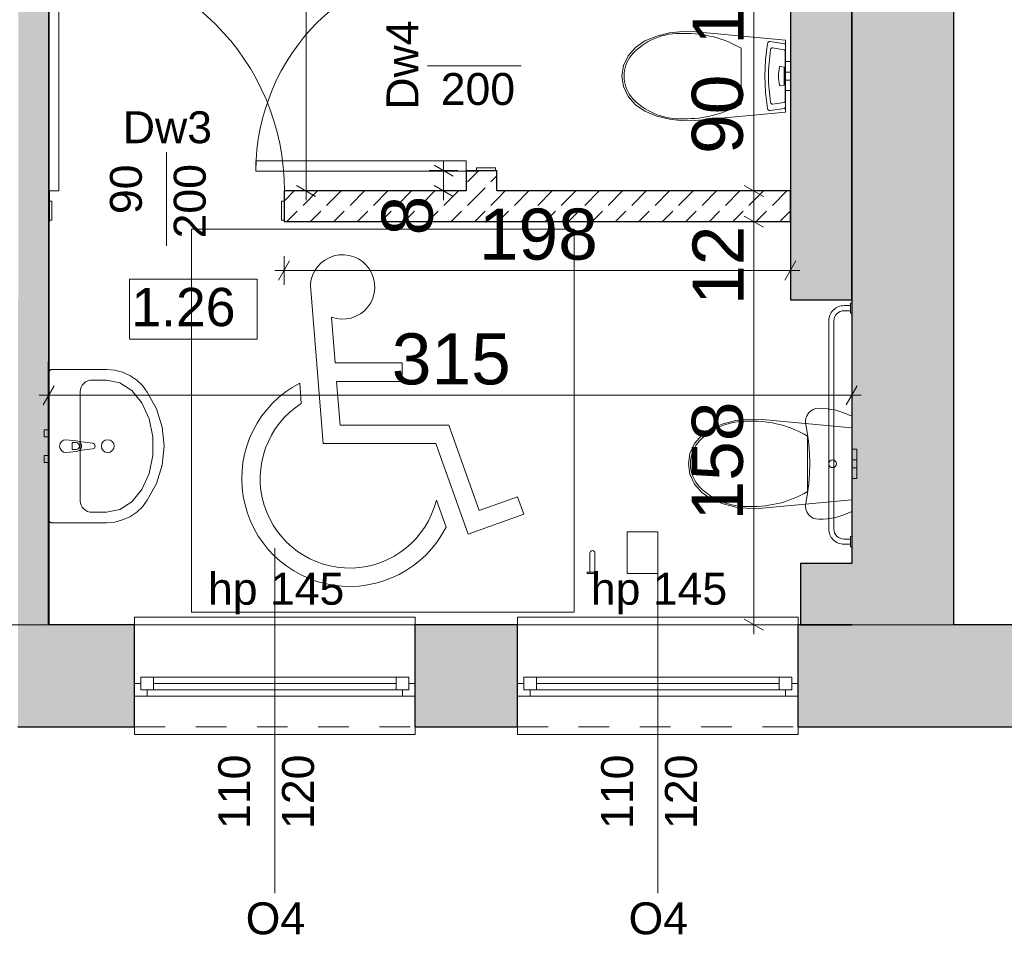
# Model space of a CAD drawing. Header units: centimetres. Extents: x -25572 to 23555, y -2435 to 15405.
# Tile 49 of 134: x 10203 to 10589, y 1562 to 1920. Entities that reach past the tile are written whole.
import ezdxf

# ---------------------------------------------------------------- set-up
doc = ezdxf.new("R2010")
doc.units = ezdxf.units.CM
doc.header["$MEASUREMENT"] = 0
doc.linetypes.add('Przerywana', pattern=[24, 12, -12])
doc.layers.add('Nowe_0', color=7, linetype='Continuous')
doc.layers.add('Nowe_299-A Wymiary Opisy', color=7, linetype='Continuous')
for name, color, linetype, lineweight in [('Nowe_0_Nr_pióra__2', 8, 'Continuous', 13), ('Nowe_0_Nr_pióra__75', 6, 'Continuous', 15), ('Nowe_210-A Pomieszczenia_Nr_pióra__41', 7, 'Continuous', 15), ('Nowe_220-A Ściany_Nr_pióra__169', 7, 'Continuous', 5), ('Nowe_220-A Ściany_Nr_pióra__19', 255, 'Continuous', 0), ('Nowe_220-A Ściany_Nr_pióra__20', 1, 'Continuous', 13), ('Nowe_220-A Ściany_Nr_pióra__23', 7, 'Continuous', 15), ('Nowe_220-A Ściany_Nr_pióra__27', 7, 'Continuous', 25), ('Nowe_220-A Ściany_Nr_pióra__3', 7, 'Continuous', 13), ('Nowe_220-A Ściany_Nr_pióra__7', 7, 'Continuous', 13), ('Nowe_299-A Wymiary Opisy_Nr_pióra__161', 7, 'Continuous', 5), ('Nowe_299-A Wymiary Opisy_Nr_pióra__41', 7, 'Continuous', 15), ('Nowe_450-K Stropy_Nr_pióra__20', 1, 'Continuous', 13), ('Nowe_450-K Stropy_Nr_pióra__21', 7, 'Continuous', 25), ('Nowe_450-K Stropy_Nr_pióra__89', 7, 'Continuous', 13)]:
    doc.layers.add(name, color=color, linetype=linetype, lineweight=lineweight)
doc.layers.add('Nowe_220-A Ściany_Nr_pióra__45', color=7, linetype='Continuous', lineweight=15, true_color=0x40a5ff)
doc.styles.add('STYL_AUTOMATYCZNY_11', font='arial.ttf')
doc.styles.add('STYL_AUTOMATYCZNY_6', font='arial.ttf')
doc.dimstyles.new('STYL_AUTOMATYCZNY__1', dxfattribs={"dimtxt": 20, "dimasz": 5.7, "dimexe": 0.18, "dimexo": 0.0625, "dimgap": 0, "dimtad": 1, "dimtih": 1, "dimtoh": 1, "dimdec": 0, "dimzin": 0, "dimdsep": 46, "dimtxsty": 'STYL_AUTOMATYCZNY_11', "dimblk": 'ARROWHEAD_2', "dimblk1": 'ARROWHEAD_2', "dimblk2": 'ARROWHEAD_2', "dimcen": 0.09, "dimse1": 1, "dimse2": 1, "dimclrd": 7, "dimclre": 7, "dimclrt": 7, "dimadec": 1, "dimazin": 0, "dimtfac": 1, "dimtdec": 4, "dimtmove": 0, "dimatfit": 3, "dimfxl": 0, "dimtolj": 1, "dimtzin": 0, "dimarcsym": 0})
doc.dimstyles.new('STYL_AUTOMATYCZNY__2', dxfattribs={"dimtxt": 20, "dimasz": 5.7, "dimexe": 0.18, "dimexo": 0.0625, "dimgap": 0, "dimtad": 1, "dimdec": 0, "dimzin": 0, "dimdsep": 46, "dimtxsty": 'STYL_AUTOMATYCZNY_11', "dimblk": 'ARROWHEAD_2', "dimblk1": 'ARROWHEAD_2', "dimblk2": 'ARROWHEAD_2', "dimcen": 0.09, "dimse1": 1, "dimse2": 1, "dimclrd": 7, "dimclre": 7, "dimclrt": 7, "dimadec": 1, "dimazin": 0, "dimtfac": 1, "dimtdec": 4, "dimtmove": 0, "dimatfit": 3, "dimfxl": 0, "dimtolj": 1, "dimtzin": 0, "dimarcsym": 0})
pattern_1 = [(45, (0, 0), (-9.192388, 9.192388), [9.75, -3.25]), (45, (0, 9.192), (-9.192388, 9.192388), [9.75, -3.25])]

# ---------------------------------------------------------------- blocks, each defined once
blk = doc.blocks.new('Znak osoby niepełnospr 27[2]', base_point=(10270.07, 1688.34))
at = {"layer": 'Nowe_0_Nr_pióra__2', "color": 8, "linetype": 'Continuous', "lineweight": 13, "flags": 128}
for points in [[(10316.69, 1816.27), (10321.65, 1754.31), (10365.81, 1754.31), (10378.5, 1718.85), (10400.32, 1726.66), (10397.88, 1733.46), (10382.87, 1728.08), (10370.89, 1761.53), (10328.32, 1761.53), (10326.94, 1778.69), (10352.6, 1778.69), (10352.6, 1785.92), (10326.37, 1785.92), (10324.93, 1803.86, 3.065684)], [(10369.83, 1721.63), (10366.07, 1732.14, -1.473184), (10313.14, 1770.07), (10312.51, 1778.05, 1.373115)]]:
    blk.add_lwpolyline(points, format="xyb", close=True, dxfattribs=at)
blk = doc.blocks.new('*D4')
at = {"layer": 'Nowe_299-A Wymiary Opisy_Nr_pióra__161', "color": 7, "linetype": 'Continuous', "lineweight": 5}
for p, q in [((10214.16, 1767.63), (10214.16, 1778.88)), ((10528.76, 1767.63), (10528.76, 1778.88)), ((10216.32, 1777), (10211.99, 1769.5)), ((10526.59, 1769.5), (10530.92, 1777)), ((10210.49, 1773.25), (10214.16, 1773.25)), ((10214.16, 1773.25), (10528.76, 1773.25)), ((10528.76, 1773.25), (10532.43, 1773.25))]:
    blk.add_line(p, q, dxfattribs=at)
at = {"layer": 'Nowe_299-A Wymiary Opisy_Nr_pióra__41', "color": 7, "lineweight": 15, "insert": (10348.58, 1777.25), "char_height": 20, "attachment_point": 7, "style": 'STYL_AUTOMATYCZNY_11'}
blk.add_mtext('\\A1;{\\pql;\\fArial|b0|i0|c238|p0;\\W1.000000;315}', dxfattribs=at)
blk = doc.blocks.new('ARROWHEAD_2')
at = {"color": 0, "linetype": 'Continuous', "lineweight": 0}
for p, q in [((0, 0), (-1, 0)), ((-0.378, -0.655), (0.378, 0.655))]:
    blk.add_line(p, q, dxfattribs=at)
blk = doc.blocks.new('*D6')
at = {"layer": 'Nowe_299-A Wymiary Opisy_Nr_pióra__161', "color": 7, "linetype": 'Continuous', "lineweight": 5}
for p, q in [((10496.03, 1841.34), (10484.78, 1841.34)), ((10486.65, 1843.5), (10494.15, 1839.17)), ((10490.4, 1683.34), (10490.4, 1841.34)), ((10496.03, 1683.34), (10484.78, 1683.34)), ((10486.65, 1685.5), (10494.15, 1681.17)), ((10490.4, 1679.67), (10490.4, 1683.34))]:
    blk.add_line(p, q, dxfattribs=at)
at = {"layer": 'Nowe_299-A Wymiary Opisy_Nr_pióra__41', "color": 7, "lineweight": 15, "char_height": 20, "attachment_point": 7, "rotation": 90, "style": 'STYL_AUTOMATYCZNY_11'}
for s, insert in [('\\A1;{\\pql;\\fArial|b0|i0|c238|p0;\\W1.000000;12}', (10486.4, 1808.66)), ('\\A1;{\\pql;\\fArial|b0|i0|c238|p0;\\W1.000000;158}', (10486.4, 1724.2))]:
    blk.add_mtext(s, dxfattribs=dict(at, insert=insert))
blk = doc.blocks.new('*D7')
at = {"layer": 'Nowe_299-A Wymiary Opisy_Nr_pióra__161', "color": 7, "linetype": 'Continuous', "lineweight": 5}
for p, q in [((10486.65, 1855.5), (10494.15, 1851.17)), ((10496.03, 1853.34), (10484.78, 1853.34)), ((10490.4, 1841.34), (10490.4, 1853.34)), ((10496.03, 1841.34), (10484.78, 1841.34)), ((10486.65, 1843.5), (10494.15, 1839.17))]:
    blk.add_line(p, q, dxfattribs=at)
blk = doc.blocks.new('*D8')
at = {"layer": 'Nowe_299-A Wymiary Opisy_Nr_pióra__161', "color": 7, "linetype": 'Continuous', "lineweight": 5}
for p, q in [((10486.65, 1945.5), (10494.15, 1941.17)), ((10496.03, 1943.34), (10484.78, 1943.34)), ((10490.4, 1853.34), (10490.4, 1943.34)), ((10486.65, 1855.5), (10494.15, 1851.17)), ((10496.03, 1853.34), (10484.78, 1853.34))]:
    blk.add_line(p, q, dxfattribs=at)
at = {"layer": 'Nowe_299-A Wymiary Opisy_Nr_pióra__41', "color": 7, "lineweight": 15, "char_height": 20, "attachment_point": 7, "rotation": 90, "style": 'STYL_AUTOMATYCZNY_11'}
for s, insert in [('\\A1;{\\pql;\\fArial|b0|i0|c238|p0;\\W1.000000;12}', (10486.4, 1910.66)), ('\\A1;{\\pql;\\fArial|b0|i0|c238|p0;\\W1.000000;90}', (10486.4, 1867.83))]:
    blk.add_mtext(s, dxfattribs=dict(at, insert=insert))
blk = doc.blocks.new('*D19')
at = {"layer": 'Nowe_299-A Wymiary Opisy_Nr_pióra__161', "color": 7, "linetype": 'Continuous', "lineweight": 5}
for p, q in [((10318.76, 2094.17), (10311.26, 2098.5)), ((10315.01, 2096.34), (10315.01, 2100.01)), ((10320.63, 2096.34), (10309.38, 2096.34)), ((10315.01, 1853.34), (10315.01, 2096.34)), ((10311.26, 1855.5), (10318.76, 1851.17)), ((10320.63, 1853.34), (10309.38, 1853.34)), ((10315.01, 1849.67), (10315.01, 1853.34))]:
    blk.add_line(p, q, dxfattribs=at)
at = {"layer": 'Nowe_299-A Wymiary Opisy_Nr_pióra__41', "color": 7, "lineweight": 15, "insert": (10311.01, 1951.96), "char_height": 20, "attachment_point": 7, "rotation": 90, "style": 'STYL_AUTOMATYCZNY_11'}
blk.add_mtext('\\A1;{\\pql;\\fArial|b0|i0|c238|p0;\\W1.000000;243}', dxfattribs=at)
blk = doc.blocks.new('*D20')
at = {"layer": 'Nowe_299-A Wymiary Opisy_Nr_pióra__161', "color": 7, "linetype": 'Continuous', "lineweight": 5}
for p, q in [((10308.54, 1825.89), (10304.21, 1818.39)), ((10306.38, 1816.52), (10306.38, 1827.77)), ((10502.59, 1818.39), (10506.92, 1825.89)), ((10504.76, 1816.52), (10504.76, 1827.77)), ((10302.71, 1822.14), (10306.38, 1822.14)), ((10306.38, 1822.14), (10504.76, 1822.14)), ((10504.76, 1822.14), (10508.43, 1822.14))]:
    blk.add_line(p, q, dxfattribs=at)
at = {"layer": 'Nowe_299-A Wymiary Opisy_Nr_pióra__41', "color": 7, "lineweight": 15, "insert": (10382.69, 1826.14), "char_height": 20, "attachment_point": 7, "style": 'STYL_AUTOMATYCZNY_11'}
blk.add_mtext('\\A1;{\\pql;\\fArial|b0|i0|c238|p0;\\W1.000000;198}', dxfattribs=at)
blk = doc.blocks.new('*D21')
at = {"layer": 'Nowe_299-A Wymiary Opisy_Nr_pióra__161', "color": 7, "linetype": 'Continuous', "lineweight": 5}
for p, q in [((10216.32, 4984.8), (10211.99, 4977.3)), ((10214.16, 4975.43), (10214.16, 4986.68)), ((10526.59, 4977.3), (10530.92, 4984.8)), ((10528.76, 4975.43), (10528.76, 4986.68)), ((10210.49, 4981.05), (10214.16, 4981.05)), ((10214.16, 4981.05), (10528.76, 4981.05)), ((10528.76, 4981.05), (10532.43, 4981.05))]:
    blk.add_line(p, q, dxfattribs=at)
at = {"layer": 'Nowe_299-A Wymiary Opisy_Nr_pióra__41', "color": 7, "lineweight": 15, "insert": (10348.58, 4985.05), "char_height": 20, "attachment_point": 7, "style": 'STYL_AUTOMATYCZNY_11'}
blk.add_mtext('\\A1;{\\pql;\\fArial|b0|i0|c238|p0;\\W1.000000;315}', dxfattribs=at)
blk = doc.blocks.new('*D22')
at = {"layer": 'Nowe_299-A Wymiary Opisy_Nr_pióra__161', "color": 7, "linetype": 'Continuous', "lineweight": 5}
for p, q in [((10496.03, 1841.34), (10484.78, 1841.34)), ((10486.65, 1843.5), (10494.15, 1839.17)), ((10490.4, 1683.34), (10490.4, 1841.34)), ((10496.03, 1683.34), (10484.78, 1683.34)), ((10486.65, 1685.5), (10494.15, 1681.17)), ((10490.4, 1679.67), (10490.4, 1683.34))]:
    blk.add_line(p, q, dxfattribs=at)
at = {"layer": 'Nowe_299-A Wymiary Opisy_Nr_pióra__41', "color": 7, "lineweight": 15, "char_height": 20, "attachment_point": 7, "rotation": 90, "style": 'STYL_AUTOMATYCZNY_11'}
for s, insert in [('\\A1;{\\pql;\\fArial|b0|i0|c238|p0;\\W1.000000;12}', (10486.4, 1808.66)), ('\\A1;{\\pql;\\fArial|b0|i0|c238|p0;\\W1.000000;158}', (10486.4, 1724.2))]:
    blk.add_mtext(s, dxfattribs=dict(at, insert=insert))
blk = doc.blocks.new('*D23')
at = {"layer": 'Nowe_299-A Wymiary Opisy_Nr_pióra__161', "color": 7, "linetype": 'Continuous', "lineweight": 5}
for p, q in [((10486.65, 1855.5), (10494.15, 1851.17)), ((10496.03, 1853.34), (10484.78, 1853.34)), ((10490.4, 1841.34), (10490.4, 1853.34)), ((10496.03, 1841.34), (10484.78, 1841.34)), ((10486.65, 1843.5), (10494.15, 1839.17))]:
    blk.add_line(p, q, dxfattribs=at)
blk = doc.blocks.new('*D24')
at = {"layer": 'Nowe_299-A Wymiary Opisy_Nr_pióra__161', "color": 7, "linetype": 'Continuous', "lineweight": 5}
for p, q in [((10486.65, 1945.5), (10494.15, 1941.17)), ((10496.03, 1943.34), (10484.78, 1943.34)), ((10490.4, 1853.34), (10490.4, 1943.34)), ((10486.65, 1855.5), (10494.15, 1851.17)), ((10496.03, 1853.34), (10484.78, 1853.34))]:
    blk.add_line(p, q, dxfattribs=at)
at = {"layer": 'Nowe_299-A Wymiary Opisy_Nr_pióra__41', "color": 7, "lineweight": 15, "char_height": 20, "attachment_point": 7, "rotation": 90, "style": 'STYL_AUTOMATYCZNY_11'}
for s, insert in [('\\A1;{\\pql;\\fArial|b0|i0|c238|p0;\\W1.000000;12}', (10486.4, 1910.66)), ('\\A1;{\\pql;\\fArial|b0|i0|c238|p0;\\W1.000000;90}', (10486.4, 1867.83))]:
    blk.add_mtext(s, dxfattribs=dict(at, insert=insert))
blk = doc.blocks.new('*D35')
at = {"layer": 'Nowe_299-A Wymiary Opisy_Nr_pióra__161', "color": 7, "linetype": 'Continuous', "lineweight": 5}
for p, q in [((10318.76, 2094.17), (10311.26, 2098.5)), ((10315.01, 2096.34), (10315.01, 2100.01)), ((10320.63, 2096.34), (10309.38, 2096.34)), ((10315.01, 1853.34), (10315.01, 2096.34)), ((10311.26, 1855.5), (10318.76, 1851.17)), ((10320.63, 1853.34), (10309.38, 1853.34)), ((10315.01, 1849.67), (10315.01, 1853.34))]:
    blk.add_line(p, q, dxfattribs=at)
at = {"layer": 'Nowe_299-A Wymiary Opisy_Nr_pióra__41', "color": 7, "lineweight": 15, "insert": (10311.01, 1951.96), "char_height": 20, "attachment_point": 7, "rotation": 90, "style": 'STYL_AUTOMATYCZNY_11'}
blk.add_mtext('\\A1;{\\pql;\\fArial|b0|i0|c238|p0;\\W1.000000;243}', dxfattribs=at)
blk = doc.blocks.new('*D36')
at = {"layer": 'Nowe_299-A Wymiary Opisy_Nr_pióra__161', "color": 7, "linetype": 'Continuous', "lineweight": 5}
for p, q in [((10308.54, 5033.69), (10304.21, 5026.19)), ((10306.38, 5024.32), (10306.38, 5035.57)), ((10502.59, 5026.19), (10506.92, 5033.69)), ((10504.76, 5024.32), (10504.76, 5035.57)), ((10302.71, 5029.94), (10306.38, 5029.94)), ((10306.38, 5029.94), (10504.76, 5029.94)), ((10504.76, 5029.94), (10508.43, 5029.94))]:
    blk.add_line(p, q, dxfattribs=at)
at = {"layer": 'Nowe_299-A Wymiary Opisy_Nr_pióra__41', "color": 7, "lineweight": 15, "insert": (10382.69, 5033.94), "char_height": 20, "attachment_point": 7, "style": 'STYL_AUTOMATYCZNY_11'}
blk.add_mtext('\\A1;{\\pql;\\fArial|b0|i0|c238|p0;\\W1.000000;198}', dxfattribs=at)
blk = doc.blocks.new('*D49')
at = {"layer": 'Nowe_299-A Wymiary Opisy_Nr_pióra__161', "color": 7, "linetype": 'Continuous', "lineweight": 5}
for p, q in [((10372.64, 1859.17), (10365.14, 1863.5)), ((10368.89, 1861.34), (10368.89, 1865.01)), ((10374.52, 1861.34), (10363.27, 1861.34)), ((10368.89, 1853.34), (10368.89, 1861.34)), ((10365.14, 1855.5), (10372.64, 1851.17)), ((10374.52, 1853.34), (10363.27, 1853.34)), ((10368.89, 1849.67), (10368.89, 1853.34))]:
    blk.add_line(p, q, dxfattribs=at)
at = {"layer": 'Nowe_299-A Wymiary Opisy_Nr_pióra__41', "color": 7, "lineweight": 15, "insert": (10364.89, 1835.92), "char_height": 20, "attachment_point": 7, "rotation": 90, "style": 'STYL_AUTOMATYCZNY_11'}
blk.add_mtext('\\A1;{\\pql;\\fArial|b0|i0|c238|p0;\\W1.000000;8}', dxfattribs=at)

msp = doc.modelspace()

# ---------------------------------------------------------------- hatches: boundary and pattern name
at = {"layer": 'Nowe_220-A Ściany_Nr_pióra__169', "linetype": 'Continuous', "lineweight": 5}
h = msp.add_hatch(dxfattribs=at)
h.set_pattern_fill('Beton', style=0, pattern_type=2)
h.set_pattern_definition(pattern_1)
h.paths.add_polyline_path([(10377.76, 1841.34), (10389.76, 1841.34), (10389.76, 1861.34), (10377.76, 1861.34)])
h = msp.add_hatch(dxfattribs=at)
h.set_pattern_fill('Beton', style=0, pattern_type=2)
h.set_pattern_definition(pattern_1)
h.paths.add_polyline_path([(10377.76, 1853.34), (10306.38, 1853.34), (10306.38, 1841.34), (10377.76, 1841.34)])
h = msp.add_hatch(dxfattribs=at)
h.set_pattern_fill('Beton', style=0, pattern_type=2)
h.set_pattern_definition(pattern_1)
h.paths.add_polyline_path([(10504.76, 1841.34), (10504.76, 1853.34), (10389.76, 1853.34), (10389.76, 1841.34)])
at = {"layer": 'Nowe_220-A Ściany_Nr_pióra__19', "linetype": 'Continuous', "lineweight": 0}
for points in [[(10568.76, 1643.34), (10568.76, 2118.34), (10528.76, 2118.34), (10528.76, 1643.34)], [(10214.16, 1683.34), (10214.38, 2096.34), (10202.38, 2096.34), (10202.16, 1683.34)], [(10528.76, 1810.67), (10528.76, 1997.34), (10504.76, 1997.34), (10504.76, 1810.67)], [(10528.76, 1707.34), (10508.76, 1707.34), (10508.76, 1683.34), (10528.76, 1683.34)], [(10202.16, 1683.34), (10202.16, 1643.34), (10247.79, 1643.34), (10247.79, 1683.34)], [(10357.79, 1683.34), (10357.79, 1643.34), (10397.79, 1643.34), (10397.79, 1683.34)], [(10507.79, 1643.34), (10528.76, 1643.34), (10528.76, 1683.34), (10507.79, 1683.34)], [(10568.76, 1643.34), (11001.38, 1643.34), (11001.38, 1683.34), (10568.76, 1683.34)]]:
    msp.add_hatch(color=255, dxfattribs=at).paths.add_polyline_path(points)

# ---------------------------------------------------------------- linework, layer by layer
at = {"layer": 'Nowe_0_Nr_pióra__75', "color": 6, "linetype": 'Continuous', "lineweight": 15}
for p, q in [((10502.28, 1908.64), (10497.78, 1909.37)), ((10485.46, 1898.34), (10485.46, 1909.23)), ((10502.65, 1888.45), (10502.65, 1908.23)), ((10502.22, 1901.87), (10500.67, 1902.12)), ((10502.34, 1894.97), (10502.34, 1901.7)), ((10502.76, 1904.04), (10502.76, 1902.37)), ((10502.76, 1904.04), (10504.76, 1904.04)), ((10502.76, 1902.37), (10502.76, 1899.94)), ((10504.76, 1904.04), (10504.76, 1902.37)), ((10504.76, 1902.37), (10504.76, 1899.94)), ((10485.46, 1887.44), (10485.46, 1898.34)), ((10502.76, 1899.94), (10502.76, 1899.47)), ((10502.76, 1899.94), (10504.76, 1899.94)), ((10502.76, 1899.47), (10502.76, 1898.34)), ((10502.76, 1898.34), (10502.76, 1897.21)), ((10504.76, 1899.94), (10504.76, 1899.47)), ((10504.76, 1899.47), (10504.76, 1898.34)), ((10504.76, 1898.34), (10504.76, 1897.21)), ((10500.67, 1894.56), (10502.22, 1894.8)), ((10502.76, 1897.21), (10502.76, 1896.74)), ((10502.76, 1896.74), (10504.76, 1896.74)), ((10502.76, 1896.74), (10502.76, 1894.31)), ((10502.76, 1894.31), (10502.76, 1892.64)), ((10504.76, 1897.21), (10504.76, 1896.74)), ((10504.76, 1896.74), (10504.76, 1894.31)), ((10504.76, 1894.31), (10504.76, 1892.64)), ((10502.76, 1892.64), (10504.76, 1892.64)), ((10497.78, 1887.31), (10502.28, 1888.03)), ((10528.26, 1808.41), (10528.26, 1806.41)), ((10231.25, 1779.25), (10236.88, 1779.25)), ((10236.88, 1779.25), (10242.03, 1778.2)), ((10242.03, 1778.2), (10246.76, 1775.13)), ((10226.56, 1774.7), (10226.56, 1731.97)), ((10246.76, 1775.13), (10250.69, 1770.31)), ((10250.69, 1770.31), (10253.5, 1764.1)), ((10253.5, 1764.1), (10254.97, 1757.03)), ((10254.97, 1757.03), (10254.97, 1749.65)), ((10511.46, 1746.41), (10511.46, 1757.3)), ((10224.92, 1754.7), (10223.43, 1754.7)), ((10223.43, 1754.7), (10223.43, 1751.98)), ((10223.43, 1751.98), (10224.92, 1751.98)), ((10528.76, 1752.11), (10528.76, 1750.44)), ((10528.76, 1752.11), (10530.76, 1752.11)), ((10530.76, 1752.11), (10530.76, 1750.44)), ((10254.97, 1749.65), (10253.5, 1742.58)), ((10528.76, 1750.44), (10528.76, 1748.01)), ((10528.76, 1748.01), (10528.76, 1747.54)), ((10528.76, 1748.01), (10530.76, 1748.01)), ((10528.76, 1747.54), (10528.76, 1746.41)), ((10530.76, 1750.44), (10530.76, 1748.01)), ((10530.76, 1748.01), (10530.76, 1747.54)), ((10530.76, 1747.54), (10530.76, 1746.41)), ((10511.46, 1735.52), (10511.46, 1746.41)), ((10528.76, 1746.41), (10528.76, 1745.28)), ((10528.76, 1745.28), (10528.76, 1744.81)), ((10528.76, 1744.81), (10530.76, 1744.81)), ((10528.76, 1744.81), (10528.76, 1742.38)), ((10530.76, 1746.41), (10530.76, 1745.28)), ((10530.76, 1745.28), (10530.76, 1744.81)), ((10530.76, 1744.81), (10530.76, 1742.38)), ((10253.5, 1742.58), (10250.69, 1736.37)), ((10528.76, 1742.38), (10528.76, 1740.71)), ((10528.76, 1740.71), (10530.76, 1740.71)), ((10530.76, 1742.38), (10530.76, 1740.71)), ((10250.69, 1736.37), (10246.76, 1731.54)), ((10242.03, 1728.48), (10236.88, 1727.43)), ((10246.76, 1731.54), (10242.03, 1728.48)), ((10236.88, 1727.43), (10231.25, 1727.43)), ((10528.26, 1716.91), (10528.26, 1714.91)), ((10428.16, 1703.91), (10426.16, 1703.91))]:
    msp.add_line(p, q, dxfattribs=at)
for points in [[(10457.42, 1915.28), (10452.44, 1914.04), (10447.75, 1912.14), (10444.03, 1909.58), (10441.18, 1906.27), (10439.38, 1902.44), (10438.76, 1898.34), (10439.38, 1894.23), (10441.18, 1890.4), (10444.03, 1887.1), (10447.75, 1884.54), (10452.44, 1882.64), (10457.42, 1881.4), (10462.55, 1880.85), (10467.72, 1881), (10502.76, 1884.24), (10502.76, 1912.44), (10467.72, 1915.67), (10462.55, 1915.83)], [(10495.36, 1907.92), (10495.03, 1904.74), (10494.83, 1901.54), (10494.76, 1898.34), (10494.83, 1895.13), (10495.03, 1891.94), (10495.36, 1888.76), (10495.82, 1885.6), (10495.94, 1885.25), (10496.16, 1884.97), (10496.45, 1884.82), (10496.77, 1884.8), (10502.39, 1885.7), (10502.54, 1885.75), (10502.65, 1885.87), (10502.73, 1886.02), (10502.76, 1886.19), (10502.76, 1910.48), (10502.73, 1910.66), (10502.65, 1910.81), (10502.54, 1910.92), (10502.39, 1910.98), (10496.77, 1911.88), (10496.45, 1911.86), (10496.16, 1911.7), (10495.94, 1911.43), (10495.82, 1911.08)], [(10236.88, 1723.34), (10215.31, 1723.34), (10215.15, 1723.35), (10214.99, 1723.39), (10214.84, 1723.46), (10214.71, 1723.55), (10214.59, 1723.66), (10214.5, 1723.79), (10214.43, 1723.94), (10214.39, 1724.09), (10214.38, 1724.25), (10214.38, 1753.34), (10214.38, 1782.43), (10214.39, 1782.59), (10214.43, 1782.74), (10214.5, 1782.88), (10214.59, 1783.01), (10214.71, 1783.13), (10214.84, 1783.22), (10214.99, 1783.28), (10215.15, 1783.32), (10215.31, 1783.34), (10236.88, 1783.34), (10240.05, 1783.07), (10243.13, 1782.28), (10246.03, 1780.99), (10248.65, 1779.23), (10250.93, 1777.06), (10252.79, 1774.55), (10256.4, 1767.94), (10258.62, 1760.78), (10259.38, 1753.34), (10258.62, 1745.89), (10256.4, 1738.73), (10252.79, 1732.13), (10250.93, 1729.61), (10248.65, 1727.45), (10246.03, 1725.69), (10243.13, 1724.4), (10240.05, 1723.6)], [(10528.76, 1765.09), (10527.25, 1765.8), (10525.71, 1766.42), (10524.13, 1766.95), (10522.52, 1767.38), (10520.89, 1767.72), (10519.24, 1767.96), (10517.58, 1768.11), (10515.91, 1768.16), (10514.76, 1768.03), (10513.66, 1767.65), (10512.67, 1767.04), (10511.84, 1766.23), (10511.21, 1765.26), (10510.81, 1764.17), (10510.66, 1763.02), (10510.76, 1761.86), (10511.44, 1758.03), (10511.93, 1754.17), (10512.22, 1750.3), (10512.32, 1746.41), (10512.22, 1742.52), (10511.93, 1738.65), (10511.44, 1734.79), (10510.76, 1730.96), (10510.66, 1729.8), (10510.81, 1728.65), (10511.21, 1727.56), (10511.84, 1726.59), (10512.67, 1725.78), (10513.66, 1725.17), (10514.76, 1724.79), (10515.91, 1724.66), (10517.58, 1724.71), (10519.24, 1724.85), (10520.89, 1725.1), (10522.52, 1725.44), (10524.13, 1725.87), (10525.71, 1726.4), (10527.25, 1727.02), (10528.76, 1727.73)], [(10483.42, 1763.35), (10478.44, 1762.11), (10473.75, 1760.21), (10470.03, 1757.65), (10467.18, 1754.35), (10465.38, 1750.51), (10464.76, 1746.41), (10465.38, 1742.3), (10467.18, 1738.47), (10470.03, 1735.17), (10473.75, 1732.61), (10478.44, 1730.71), (10483.42, 1729.47), (10488.55, 1728.92), (10493.72, 1729.07), (10528.76, 1732.31), (10528.76, 1760.51), (10493.72, 1763.74), (10488.55, 1763.9)], [(10214.38, 1759.69), (10214.38, 1756.99), (10212.38, 1756.99), (10212.38, 1759.69)], [(10214.38, 1749.69), (10214.38, 1746.99), (10212.38, 1746.99), (10212.38, 1749.69)], [(10440.76, 1719.71), (10440.76, 1703.41), (10452.76, 1703.41), (10452.76, 1719.71)]]:
    msp.add_lwpolyline(points, close=True, dxfattribs=at)
for points in [[(10528.76, 1809.41), (10528.76, 1805.41), (10528.26, 1805.41), (10528.26, 1806.41), (10525.76, 1806.41, 0.414214), (10521.76, 1802.41), (10521.76, 1720.91, 0.414214), (10525.76, 1716.91), (10528.26, 1716.91), (10528.26, 1717.91), (10528.76, 1717.91), (10528.76, 1713.91), (10528.26, 1713.91), (10528.26, 1714.91), (10525.76, 1714.91, -0.414214), (10519.76, 1720.91), (10519.76, 1802.41, -0.414214), (10525.76, 1808.41), (10528.26, 1808.41), (10528.26, 1809.41)], [(10220.94, 1755.84), (10225.13, 1755.44, -0.12102), (10226.08, 1755.11), (10231.38, 1754.45, -0.882566), (10231.38, 1752.23), (10226.08, 1751.57, -0.12102), (10225.13, 1751.24), (10220.94, 1750.84, -1)], [(10429.16, 1703.41), (10425.16, 1703.41), (10425.16, 1703.91), (10426.16, 1703.91), (10426.16, 1711.41, -1), (10428.16, 1711.41), (10428.16, 1703.91), (10429.16, 1703.91)]]:
    msp.add_lwpolyline(points, format="xyb", close=True, dxfattribs=at)
msp.add_circle((10237.34, 1753.34), 2.5, dxfattribs=at)
for centre, radius, start, end in [((10224.94, 1753.34), 2.11, 302.771, 57.229), ((10224.92, 1753.34), 1.36, 270, 90)]:
    msp.add_arc(centre, radius, start, end, dxfattribs=at)
for centre, major_axis, ratio, start_param, end_param in [((10461.53, 1889.39), (25.71, 0), 0.999377, 1.515065, 2.415654), ((10463.97, 1872.53), (42.55, 0), 0.999377, 1.041392, 1.594412), ((10497.67, 1908.6), (0, 0.78), 0.851064, 6.120269, 7.720389), ((10453.48, 1898.26), (13.86, 0), 0.999377, 2.509088, 3.135732), ((10542.66, 1898.34), (0, 54.63), 0.851064, 1.379927, 1.761665), ((10502.3, 1908.22), (0, 0.42), 0.851064, 4.725808, 6.311721), ((10516.27, 1898.34), (0, 18.98), 0.851064, 1.379922, 1.761671), ((10500.64, 1901.84), (0, 0.281), 0.851064, 6.141199, 7.506594), ((10502.2, 1901.7), (0, 0.172), 0.851064, 4.712566, 6.147216), ((10453.48, 1898.42), (13.86, 0), 0.999377, 3.147454, 3.774097), ((10500.64, 1894.83), (0, 0.281), 0.851064, 1.918184, 3.283579), ((10502.2, 1894.97), (0, 0.172), 0.851064, 3.277562, 4.712212), ((10461.53, 1907.28), (25.71, 0), 0.999377, 3.867528, 4.768116), ((10463.97, 1924.15), (42.55, 0), 0.999377, 4.688771, 5.241791), ((10497.67, 1888.08), (0, 0.78), 0.851064, 1.704388, 3.304509), ((10502.3, 1888.45), (0, 0.42), 0.851064, 3.113056, 4.69897), ((10231.25, 1774.7), (4.69, 0), 0.969697, 1.570796, 3.141593), ((10487.53, 1737.46), (25.71, 0), 0.999377, 1.515065, 2.415654), ((10489.97, 1720.6), (42.55, 0), 0.999377, 1.041392, 1.594412), ((10479.48, 1746.33), (13.86, 0), 0.999377, 2.509088, 3.135732), ((10479.48, 1746.49), (13.86, 0), 0.999377, 3.147454, 3.774097), ((10487.53, 1755.36), (25.71, 0), 0.999377, 3.867528, 4.768116), ((10231.25, 1731.97), (4.69, 0), 0.969697, 3.141593, 4.712389), ((10489.97, 1772.22), (42.55, 0), 0.999377, 4.688771, 5.241791)]:
    msp.add_ellipse(centre, major_axis=major_axis, ratio=ratio, start_param=start_param, end_param=end_param, dxfattribs=at)
msp.add_ellipse((10521.26, 1746.41), major_axis=(0, 1.5), ratio=0.999724, dxfattribs=at)
at = {"layer": 'Nowe_210-A Pomieszczenia_Nr_pióra__41', "color": 7, "linetype": 'Continuous', "lineweight": 15}
for p, q in [((10245.79, 1818.77), (10295.83, 1818.77)), ((10245.79, 1795.2), (10245.79, 1818.77)), ((10295.83, 1818.77), (10295.83, 1795.2)), ((10295.83, 1795.2), (10245.79, 1795.2))]:
    msp.add_line(p, q, dxfattribs=at)
at = {"layer": 'Nowe_220-A Ściany_Nr_pióra__20', "color": 1, "linetype": 'Continuous', "lineweight": 13}
for p, q in [((10528.76, 2258.34), (10528.76, 1707.34)), ((10214.38, 1683.34), (10214.38, 2096.84)), ((10528.76, 1707.34), (10508.76, 1707.34)), ((10508.76, 1707.34), (10508.76, 1683.34)), ((10508.76, 1683.34), (10214.38, 1683.34))]:
    msp.add_line(p, q, dxfattribs=at)
at = {"layer": 'Nowe_220-A Ściany_Nr_pióra__23', "color": 7, "linetype": 'Continuous', "lineweight": 15}
for p, q in [((10389.26, 1861.34), (10377.76, 1861.34)), ((10377.76, 1861.34), (10377.76, 1861.14)), ((10377.76, 1861.14), (10381.76, 1861.14)), ((10381.76, 1861.14), (10381.76, 1862.34)), ((10381.76, 1862.34), (10389.26, 1862.34)), ((10389.26, 1862.34), (10389.26, 1861.34)), ((10214.38, 1853.34), (10214.18, 1853.34)), ((10214.18, 1853.34), (10214.18, 1849.34)), ((10214.38, 1841.84), (10214.38, 1853.34)), ((10306.58, 1853.34), (10306.38, 1853.34)), ((10306.38, 1853.34), (10306.38, 1841.84)), ((10306.58, 1849.34), (10306.58, 1853.34)), ((10214.18, 1849.34), (10215.38, 1849.34)), ((10215.38, 1849.34), (10215.38, 1841.84)), ((10305.38, 1841.84), (10305.38, 1849.34)), ((10305.38, 1849.34), (10306.58, 1849.34)), ((10215.38, 1841.84), (10214.38, 1841.84)), ((10306.38, 1841.84), (10305.38, 1841.84)), ((10250.29, 1662.84), (10255.29, 1662.84)), ((10250.29, 1657.84), (10250.29, 1662.84)), ((10255.29, 1662.84), (10255.29, 1657.84)), ((10255.29, 1662.84), (10350.29, 1662.84)), ((10350.29, 1657.84), (10350.29, 1662.84)), ((10350.29, 1662.84), (10355.29, 1662.84)), ((10355.29, 1662.84), (10355.29, 1657.84)), ((10400.29, 1662.84), (10405.29, 1662.84)), ((10400.29, 1657.84), (10400.29, 1662.84)), ((10405.29, 1662.84), (10405.29, 1657.84)), ((10405.29, 1662.84), (10500.29, 1662.84)), ((10500.29, 1657.84), (10500.29, 1662.84)), ((10500.29, 1662.84), (10505.29, 1662.84)), ((10505.29, 1662.84), (10505.29, 1657.84)), ((10247.79, 1660.34), (10250.29, 1660.34)), ((10250.29, 1660.34), (10250.29, 1657.84)), ((10255.29, 1660.34), (10350.29, 1660.34)), ((10355.29, 1657.84), (10355.29, 1660.34)), ((10355.29, 1660.34), (10357.79, 1660.34)), ((10397.79, 1660.34), (10400.29, 1660.34)), ((10400.29, 1660.34), (10400.29, 1657.84)), ((10405.29, 1660.34), (10500.29, 1660.34)), ((10505.29, 1657.84), (10505.29, 1660.34)), ((10505.29, 1660.34), (10507.79, 1660.34)), ((10252.79, 1655.34), (10247.79, 1655.34)), ((10250.29, 1657.84), (10252.79, 1657.84)), ((10255.29, 1657.84), (10250.29, 1657.84)), ((10252.79, 1657.84), (10252.79, 1655.34)), ((10350.29, 1657.84), (10255.29, 1657.84)), ((10355.29, 1657.84), (10350.29, 1657.84)), ((10352.79, 1655.34), (10352.79, 1657.84)), ((10352.79, 1657.84), (10355.29, 1657.84)), ((10357.79, 1655.34), (10352.79, 1655.34)), ((10402.79, 1655.34), (10397.79, 1655.34)), ((10400.29, 1657.84), (10402.79, 1657.84)), ((10405.29, 1657.84), (10400.29, 1657.84)), ((10402.79, 1657.84), (10402.79, 1655.34)), ((10500.29, 1657.84), (10405.29, 1657.84)), ((10505.29, 1657.84), (10500.29, 1657.84)), ((10502.79, 1655.34), (10502.79, 1657.84)), ((10502.79, 1657.84), (10505.29, 1657.84)), ((10507.79, 1655.34), (10502.79, 1655.34))]:
    msp.add_line(p, q, dxfattribs=at)
at = {"layer": 'Nowe_220-A Ściany_Nr_pióra__27', "color": 7, "linetype": 'Continuous', "lineweight": 25}
for p, q in [((10377.76, 1861.34), (10389.26, 1861.34)), ((10377.76, 1861.34), (10389.26, 1861.34)), ((10377.76, 1861.34), (10389.26, 1861.34)), ((10389.26, 1861.34), (10389.76, 1861.34)), ((10389.26, 1861.34), (10389.76, 1861.34)), ((10214.38, 1853.34), (10214.38, 1841.84)), ((10214.38, 1853.34), (10214.38, 1841.84)), ((10214.38, 1853.34), (10214.38, 1841.84)), ((10306.38, 1853.34), (10306.38, 1841.84)), ((10306.38, 1853.34), (10306.38, 1841.84)), ((10306.38, 1853.34), (10306.38, 1841.84)), ((10214.38, 1841.84), (10214.38, 1841.34)), ((10214.38, 1841.84), (10214.38, 1841.34)), ((10306.38, 1841.84), (10306.38, 1841.34)), ((10306.38, 1841.84), (10306.38, 1841.34)), ((10247.79, 1660.34), (10247.79, 1683.34)), ((10247.79, 1660.34), (10247.79, 1683.34)), ((10357.79, 1660.34), (10357.79, 1683.34)), ((10357.79, 1660.34), (10357.79, 1683.34)), ((10397.79, 1660.34), (10397.79, 1683.34)), ((10397.79, 1660.34), (10397.79, 1683.34)), ((10507.79, 1660.34), (10507.79, 1683.34)), ((10507.79, 1660.34), (10507.79, 1683.34)), ((10247.79, 1655.34), (10247.79, 1660.34)), ((10247.79, 1655.34), (10247.79, 1660.34)), ((10247.79, 1655.34), (10247.79, 1660.34)), ((10357.79, 1655.34), (10357.79, 1660.34)), ((10357.79, 1655.34), (10357.79, 1660.34)), ((10357.79, 1655.34), (10357.79, 1660.34)), ((10397.79, 1655.34), (10397.79, 1660.34)), ((10397.79, 1655.34), (10397.79, 1660.34)), ((10397.79, 1655.34), (10397.79, 1660.34)), ((10507.79, 1655.34), (10507.79, 1660.34)), ((10507.79, 1655.34), (10507.79, 1660.34)), ((10507.79, 1655.34), (10507.79, 1660.34)), ((10247.79, 1643.34), (10247.79, 1655.34)), ((10247.79, 1643.34), (10247.79, 1655.34)), ((10357.79, 1643.34), (10357.79, 1655.34)), ((10357.79, 1643.34), (10357.79, 1655.34)), ((10397.79, 1643.34), (10397.79, 1655.34)), ((10397.79, 1643.34), (10397.79, 1655.34)), ((10507.79, 1643.34), (10507.79, 1655.34)), ((10507.79, 1643.34), (10507.79, 1655.34))]:
    msp.add_line(p, q, dxfattribs=at)
for points in [[(10528.76, 2118.34), (10528.76, 1707.34)], [(10568.76, 1683.34), (10568.76, 2118.34)], [(10214.16, 1683.34), (10214.38, 2096.34)], [(10504.76, 1997.34), (10504.76, 1810.67)], [(10528.76, 1810.67), (10528.76, 1997.34)], [(10377.76, 1861.34), (10377.76, 1853.34)], [(10389.76, 1853.34), (10389.76, 1861.34)], [(10377.76, 1853.34), (10306.38, 1853.34)], [(10504.76, 1853.34), (10389.76, 1853.34)], [(10504.76, 1841.34), (10504.76, 1853.34)], [(10306.38, 1841.34), (10377.76, 1841.34)], [(10377.76, 1841.34), (10389.76, 1841.34)], [(10389.76, 1841.34), (10504.76, 1841.34)], [(10528.76, 1707.34), (10508.76, 1707.34)], [(10508.76, 1707.34), (10508.76, 1683.34)], [(10247.79, 1683.34), (10214.16, 1683.34)], [(10397.79, 1683.34), (10357.79, 1683.34)], [(10528.76, 1683.34), (10507.79, 1683.34)], [(10508.76, 1683.34), (10528.76, 1683.34)], [(10868.76, 1683.34), (10568.76, 1683.34)], [(10202.16, 1643.34), (10247.79, 1643.34)], [(10357.79, 1643.34), (10397.79, 1643.34)], [(10507.79, 1643.34), (10528.76, 1643.34)], [(10528.76, 1643.34), (10568.76, 1643.34)], [(10568.76, 1643.34), (11001.38, 1643.34)]]:
    msp.add_lwpolyline(points, dxfattribs=at)
at = {"layer": 'Nowe_220-A Ściany_Nr_pióra__3', "color": 7, "linetype": 'Continuous', "lineweight": 13}
for p, q in [((10214.18, 1945.74), (10214.18, 1853.34)), ((10218.18, 1853.34), (10218.18, 1945.74)), ((10377.76, 1865.14), (10295.36, 1865.14)), ((10295.36, 1865.14), (10295.36, 1861.14)), ((10377.76, 1861.14), (10377.76, 1865.14)), ((10295.36, 1861.14), (10377.76, 1861.14)), ((10214.18, 1853.34), (10218.18, 1853.34)), ((10247.79, 1683.34), (10247.79, 1686.34)), ((10247.79, 1686.34), (10357.79, 1686.34)), ((10357.79, 1686.34), (10357.79, 1683.34)), ((10397.79, 1683.34), (10397.79, 1686.34)), ((10397.79, 1686.34), (10507.79, 1686.34)), ((10507.79, 1686.34), (10507.79, 1683.34)), ((10255.29, 1662.84), (10350.29, 1662.84)), ((10405.29, 1662.84), (10500.29, 1662.84)), ((10352.79, 1655.34), (10252.79, 1655.34)), ((10502.79, 1655.34), (10402.79, 1655.34)), ((10247.79, 1643.34), (10247.79, 1640.34)), ((10357.79, 1640.34), (10357.79, 1643.34)), ((10397.79, 1643.34), (10397.79, 1640.34)), ((10507.79, 1640.34), (10507.79, 1643.34)), ((10247.79, 1640.34), (10357.79, 1640.34)), ((10397.79, 1640.34), (10507.79, 1640.34))]:
    msp.add_line(p, q, dxfattribs=at)
at = {"layer": 'Nowe_220-A Ściany_Nr_pióra__3', "color": 7, "linetype": 'Przerywana', "lineweight": 13}
for p, q in [((10247.79, 1683.34), (10357.79, 1683.34)), ((10397.79, 1683.34), (10507.79, 1683.34)), ((10247.79, 1643.34), (10357.79, 1643.34)), ((10397.79, 1643.34), (10507.79, 1643.34))]:
    msp.add_line(p, q, dxfattribs=at)
at = {"layer": 'Nowe_220-A Ściany_Nr_pióra__3', "color": 7, "linetype": 'Continuous', "lineweight": 13}
for centre, radius, start, end in [((10214.18, 1853.34), 92.4, 0, 90), ((10377.76, 1861.14), 82.4, 90, 180)]:
    msp.add_arc(centre, radius, start, end, dxfattribs=at)
at = {"layer": 'Nowe_220-A Ściany_Nr_pióra__45', "color": 161, "linetype": 'Continuous', "lineweight": 15, "true_color": 0x40a5ff}
for p, q in [((10362.58, 1902.34), (10399.22, 1902.34)), ((10260.38, 1868.52), (10260.38, 1831.88)), ((10302.79, 1578.16), (10302.79, 1713.34)), ((10452.79, 1578.16), (10452.79, 1713.34))]:
    msp.add_line(p, q, dxfattribs=at)
at = {"layer": 'Nowe_450-K Stropy_Nr_pióra__20', "color": 1, "linetype": 'Continuous', "lineweight": 13, "flags": 128}
msp.add_lwpolyline([(10270.07, 1688.34), (10420.07, 1688.34), (10420.07, 1838.34), (10270.07, 1838.34)], close=True, dxfattribs=at)
at = {"layer": 'Nowe_450-K Stropy_Nr_pióra__21', "color": 7, "linetype": 'Continuous', "lineweight": 25, "flags": 128}
for points in [[(10528.76, 1897.34), (10528.76, 1885.34)], [(10504.76, 1810.67), (10528.76, 1810.67)], [(10528.76, 1810.67), (10528.76, 1707.34)], [(10508.76, 1707.34), (10508.76, 1683.34)]]:
    msp.add_lwpolyline(points, dxfattribs=at)
at = {"layer": 'Nowe_450-K Stropy_Nr_pióra__89', "color": 7, "linetype": 'Continuous', "lineweight": 13}
for points in [[(6369.38, 1683.34), (10868.76, 1683.34), (10868.76, 2282.34), (10901.38, 2282.34), (10901.38, 2859.34), (6369.38, 2859.34)], [(6369.38, 1683.34), (10868.76, 1683.34), (10868.76, 2282.34), (10901.38, 2282.34), (10901.38, 2859.34), (6369.38, 2859.34)], [(6369.38, 2859.34), (6369.38, 1683.34), (10868.76, 1683.34), (10868.76, 2282.34), (10901.38, 2282.34), (10901.38, 2859.34)]]:
    msp.add_lwpolyline(points, close=True, dxfattribs=at)

# ---------------------------------------------------------------- block references
at = {"layer": 'Nowe_0', "color": 7, "linetype": 'Continuous', "lineweight": 13}
msp.add_blockref('Znak osoby niepełnospr 27[2]', (10270.07, 1688.34), dxfattribs=at)

# ---------------------------------------------------------------- texts
at = {"layer": 'Nowe_210-A Pomieszczenia_Nr_pióra__41', "color": 7, "linetype": 'Continuous', "lineweight": 15, "insert": (10270.81, 1815.34), "char_height": 15, "attachment_point": 2, "style": 'STYL_AUTOMATYCZNY_6'}
msp.add_mtext('\\A1;{\\pqc;\\pt0,25;\\fArial|b0|i0|c238|p0;\\W1.000000;1.26\\fArial|b0|i0|c238|p0;\\W1.000000;\\A1{\\H.66x;\\S^  ;}\\fArial|b0|i0|c238|p0;\\W1.000000;\\fArial|b0|i0|c238|p0;\\W1.000000;\\A1{\\H.66x;\\S^  ;}}', dxfattribs=at)
at = {"layer": 'Nowe_220-A Ściany_Nr_pióra__7', "color": 7, "linetype": 'Continuous', "lineweight": 13, "char_height": 12.5, "attachment_point": 7, "style": 'STYL_AUTOMATYCZNY_6'}
for s, insert in [('\\A1;{\\pql;\\pt0;\\fArial|b0|i0|c238|p0;\\W1.000000;200\\fArial|b0|i0|c238|p0;\\W1.000000;\\A1{\\H.66x;\\S^  ;}\\fArial|b0|i0|c238|p0;\\W1.000000;\\fArial|b0|i0|c238|p0;\\W1.000000;}', (10367.76, 1883.38)), ('\\A1;{\\pql;\\pt0;\\fArial|b0|i0|c238|p0;\\W1.000000;Dw3\\fArial|b0|i0|c238|p0;\\W1.000000;\\fArial|b0|i0|c238|p0;\\W1.000000;\\fArial|b0|i0|c238|p0;\\W1.000000;}', (10243.23, 1871.87)), ('\\A1;{\\pql;\\pt0;\\fArial|b0|i0|c238|p0;\\W1.000000;hp 145\\fArial|b0|i0|c238|p0;\\W1.000000;\\A1{\\H.66x;\\S^  ;}\\fArial|b0|i0|c238|p0;\\W1.000000;\\fArial|b0|i0|c238|p0;\\W1.000000;}', (10276.57, 1687.43)), ('\\A1;{\\pql;\\pt0;\\fArial|b0|i0|c238|p0;\\W1.000000;hp 145\\fArial|b0|i0|c238|p0;\\W1.000000;\\A1{\\H.66x;\\S^  ;}\\fArial|b0|i0|c238|p0;\\W1.000000;\\fArial|b0|i0|c238|p0;\\W1.000000;}', (10426.57, 1687.43)), ('\\A1;{\\pql;\\pt0;\\fArial|b0|i0|c238|p0;\\W1.000000;O4\\fArial|b0|i0|c238|p0;\\W1.000000;\\fArial|b0|i0|c238|p0;\\W1.000000;\\fArial|b0|i0|c238|p0;\\W1.000000;}', (10291.36, 1561.88)), ('\\A1;{\\pql;\\pt0;\\fArial|b0|i0|c238|p0;\\W1.000000;O4\\fArial|b0|i0|c238|p0;\\W1.000000;\\fArial|b0|i0|c238|p0;\\W1.000000;\\fArial|b0|i0|c238|p0;\\W1.000000;}', (10441.36, 1561.88))]:
    msp.add_mtext(s, dxfattribs=dict(at, insert=insert))
at = {"layer": 'Nowe_220-A Ściany_Nr_pióra__7', "color": 7, "linetype": 'Continuous', "lineweight": 13, "char_height": 12.5, "attachment_point": 7, "rotation": 90, "style": 'STYL_AUTOMATYCZNY_6'}
for s, insert in [('\\A1;{\\pql;\\pt0;\\fArial|b0|i0|c238|p0;\\W1.000000;Dw4\\fArial|b0|i0|c238|p0;\\W1.000000;\\fArial|b0|i0|c238|p0;\\W1.000000;\\fArial|b0|i0|c238|p0;\\W1.000000;}', (10359.01, 1885.19)), ('\\A1;{\\pql;\\pt0;\\fArial|b0|i0|c238|p0;\\W1.000000;90\\fArial|b0|i0|c238|p0;\\W1.000000;\\A1{\\H.66x;\\S^  ;}\\fArial|b0|i0|c238|p0;\\W1.000000;\\fArial|b0|i0|c238|p0;\\W1.000000;}', (10254.33, 1844.27)), ('\\A1;{\\pql;\\pt0;\\fArial|b0|i0|c238|p0;\\W1.000000;200\\fArial|b0|i0|c238|p0;\\W1.000000;\\A1{\\H.66x;\\S^  ;}\\fArial|b0|i0|c238|p0;\\W1.000000;\\fArial|b0|i0|c238|p0;\\W1.000000;}', (10279.33, 1834.74)), ('\\A1;{\\pql;\\pt0;\\fArial|b0|i0|c238|p0;\\W1.000000;110\\fArial|b0|i0|c238|p0;\\W1.000000;\\A1{\\H.66x;\\S^  ;}\\fArial|b0|i0|c238|p0;\\W1.000000;\\fArial|b0|i0|c238|p0;\\W1.000000;}', (10296.75, 1603.34)), ('\\A1;{\\pql;\\pt0;\\fArial|b0|i0|c238|p0;\\W1.000000;120\\fArial|b0|i0|c238|p0;\\W1.000000;\\A1{\\H.66x;\\S^  ;}\\fArial|b0|i0|c238|p0;\\W1.000000;\\fArial|b0|i0|c238|p0;\\W1.000000;}', (10321.75, 1603.34)), ('\\A1;{\\pql;\\pt0;\\fArial|b0|i0|c238|p0;\\W1.000000;110\\fArial|b0|i0|c238|p0;\\W1.000000;\\A1{\\H.66x;\\S^  ;}\\fArial|b0|i0|c238|p0;\\W1.000000;\\fArial|b0|i0|c238|p0;\\W1.000000;}', (10446.75, 1603.34)), ('\\A1;{\\pql;\\pt0;\\fArial|b0|i0|c238|p0;\\W1.000000;120\\fArial|b0|i0|c238|p0;\\W1.000000;\\A1{\\H.66x;\\S^  ;}\\fArial|b0|i0|c238|p0;\\W1.000000;\\fArial|b0|i0|c238|p0;\\W1.000000;}', (10471.75, 1603.34))]:
    msp.add_mtext(s, dxfattribs=dict(at, insert=insert))

# ---------------------------------------------------------------- dimensions: what is measured, and where the dimension line sits
at = {"layer": 'Nowe_299-A Wymiary Opisy', "color": 7, "linetype": 'Continuous', "lineweight": 5}
for base, p1, p2, picture, middle in [((10504.76, 5029.94), (10306.38, 1841.84), (10504.76, 1841.34), '*D36', (10405.52, 5043.94)), ((10528.76, 4981.05), (10214.16, 1683.34), (10528.76, 1707.34), '*D21', (10371.41, 4995.05)), ((10504.76, 1822.14), (10306.38, 1841.84), (10504.76, 1841.34), '*D20', (10405.52, 1836.14)), ((10528.76, 1773.25), (10214.16, 1683.34), (10528.76, 1707.34), '*D4', (10371.41, 1787.25))]:
    dim = msp.add_linear_dim(base=base, p1=p1, p2=p2, dimstyle='STYL_AUTOMATYCZNY__1', dxfattribs=at)
    dim.commit()
    dim.dimension.update_dxf_attribs({"geometry": picture, "text_midpoint": middle, "dimtype": 160})
for base, p1, p2, picture, middle in [((10315.01, 2096.34), (10377.76, 1853.34), (10349.38, 2096.34), '*D19', (10301.01, 1974.79)), ((10315.01, 2096.34), (10377.76, 1853.34), (10349.38, 2096.34), '*D35', (10301.01, 1974.79)), ((10490.4, 1943.34), (10504.76, 1853.34), (10504.76, 1943.34), '*D8', (10476.4, 1883.05)), ((10490.4, 1943.34), (10504.76, 1853.34), (10504.76, 1943.34), '*D24', (10476.4, 1883.05)), ((10368.89, 1861.34), (10377.76, 1853.34), (10377.76, 1861.34), '*D49', (10354.89, 1843.53)), ((10490.4, 1853.34), (10504.76, 1841.34), (10504.76, 1853.34), '*D7', (10476.4, 1823.88)), ((10490.4, 1853.34), (10504.76, 1841.34), (10504.76, 1853.34), '*D23', (10476.4, 1823.88)), ((10490.4, 1841.34), (10507.79, 1683.34), (10504.76, 1841.34), '*D6', (10476.4, 1747.03)), ((10490.4, 1841.34), (10507.79, 1683.34), (10504.76, 1841.34), '*D22', (10476.4, 1747.03))]:
    dim = msp.add_linear_dim(base=base, p1=p1, p2=p2, angle=90, dimstyle='STYL_AUTOMATYCZNY__2', dxfattribs=at)
    dim.commit()
    dim.dimension.update_dxf_attribs({"geometry": picture, "text_midpoint": middle, "dimtype": 160, "text_rotation": 90})

doc.saveas('drawing.dxf')
